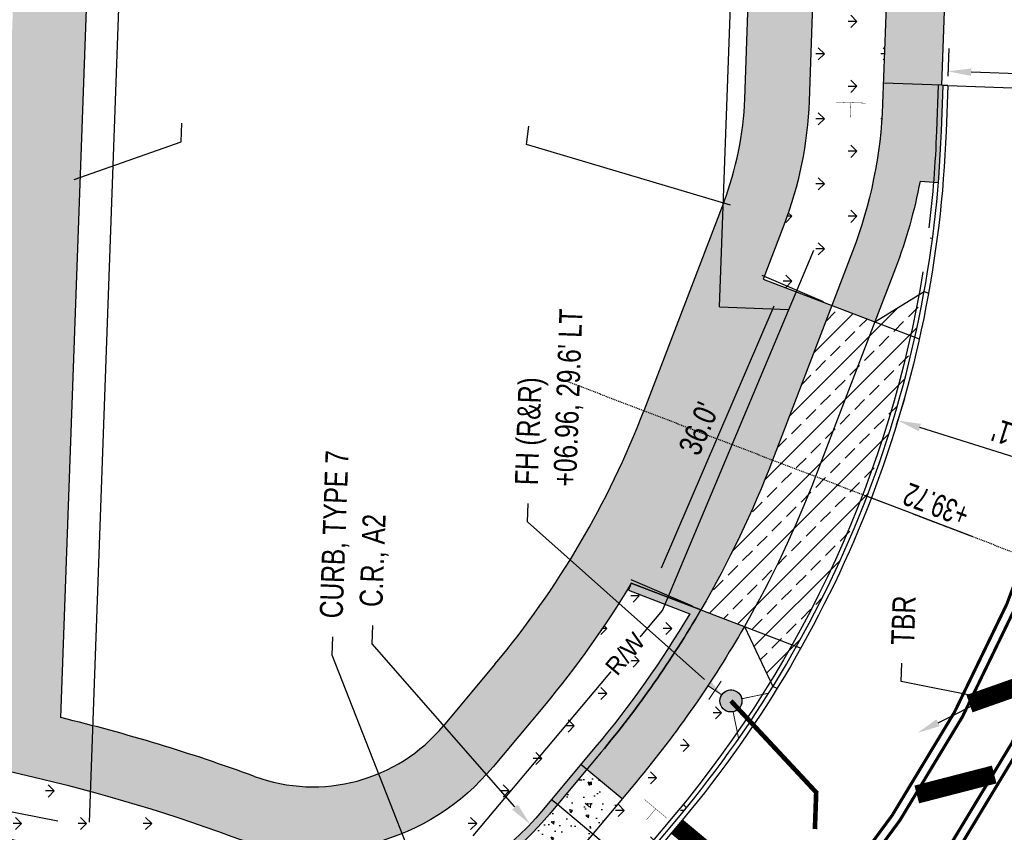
# Model space of a CAD drawing. Header units: feet. Extents: x 161194 to 165526, y 286511 to 289383.
# Tile 21 of 34: x 161643 to 161750, y 288994 to 289083. Entities that reach past the tile are written whole.
import ezdxf
from ezdxf import colors
from ezdxf.entities.mleader import LeaderData, LeaderLine
from ezdxf.math import Vec2, Vec3

# ---------------------------------------------------------------- set-up
doc = ezdxf.new("R2010")
doc.units = ezdxf.units.FT
doc.header["$MEASUREMENT"] = 0
doc.linetypes.add('OhDOT_USTN7', pattern=[0.221, 0.11, -0.028, 0.055, -0.028])
doc.layers.add('DR_P_Storm_Sewer', color=1, linetype='Continuous', true_color=0xff0000)
doc.layers.add('UT_P_Water', color=5, linetype='Continuous', true_color=0x0000ff)
for name, color, linetype in [('DR_P_Text', 1, 'Continuous'), ('DR_P_Underdrain', 1, 'Continuous'), ('GE_P_Driveway_CL', 7, 'OhDOT_USTN7'), ('PM_P_Edge_Line', 7, 'Continuous'), ('PV_P_Curb', 6, 'Continuous'), ('PV_P_Drive', 1, 'Continuous'), ('PV_P_EOP', 7, 'Continuous'), ('PV_P_Walk', 4, 'Continuous'), ('RD_P_Text', 1, 'Continuous'), ('RD_P_Wall', 5, 'Continuous'), ('RW_P_Esmt_SW', 203, 'esmtswpr'), ('RW_P_Fee_RW', 10, 'rowpr'), ('SC_Shading1', 247, 'Continuous'), ('SC_Shading2', 255, 'Continuous'), ('SN_P_Signs', 1, 'Continuous'), ('UT_X_Water_Cells', 141, 'Continuous')]:
    doc.layers.add(name, color=color, linetype=linetype)
doc.styles.add('Slanted', font='font31.shx', dxfattribs={"height": 0.1})
doc.styles.add('Slanted-Normal', font='font31.shx', dxfattribs={"height": 0.1})
doc.styles.get("Standard").update_dxf_attribs({"font": 'font31.shx'})
doc.linetypes.add('esmtswpr', pattern='A,1.95,-0.05,["SW",Slanted,S=1,R=0,X=0,Y=-0.06],-0.25,1.95', length=4.2)
doc.linetypes.add('rowpr', pattern='A,1.95,-0.05,["R/W",Slanted,S=1,R=0,X=0,Y=-0.06],-0.4,1.95', length=4.35)
doc.dimstyles.new('COEC', dxfattribs={"dimscale": 13.9, "dimtxt": 0.18, "dimasz": 0.18, "dimexe": 0.18, "dimexo": 0.0625, "dimgap": 0.09, "dimtad": 1, "dimzin": 0, "dimdsep": 46, "dimtxsty": 'Standard', "dimcen": 0.09, "dimclrd": 256, "dimclre": 256, "dimclrt": 256, "dimaunit": 1, "dimadec": 4, "dimazin": 0, "dimtfac": 1, "dimtofl": 0, "dimtmove": 0, "dimatfit": 3, "dimfxl": 1, "dimtolj": 1, "dimtzin": 0, "dimlwd": -1, "dimlwe": -1, "dimarcsym": 0})

# ---------------------------------------------------------------- blocks, each defined once
blk = doc.blocks.new('FH')
at = {"layer": 'Defpoints'}
blk.add_point((-4.166666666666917e-05, 0.0001572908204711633), dxfattribs=at)
at = {"layer": 'UT_X_Water_Cells', "color": 133, "linetype": 'Continuous', "lineweight": 0}
for p, q in [((-8.333333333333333e-05, 0.06016666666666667), (-8.333333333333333e-05, 0.1461666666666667)), ((0.05991666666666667, 0.1031666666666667), (-0.06008333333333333, 0.1031666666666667)), ((-0.04233333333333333, -0.04241666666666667), (-0.1463333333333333, -0.1463333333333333)), ((0.04225, -0.04241666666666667), (0.14625, -0.1463333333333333))]:
    blk.add_line(p, q, dxfattribs=at)
for start, end in [(68.13946111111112, 112.0379833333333), (140.0209916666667, 184.0629333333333), (356.016475, 39.98885277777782), (211.8787722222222, 255.8479305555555), (283.8238944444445, 329.9096694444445)]:
    blk.add_arc((0, 0), 0.06, start, end, dxfattribs=at)
blk = doc.blocks.new('*D1322')
at = {"layer": 'Defpoints', "color": 0, "transparency": 16777216}
for p in [(161743.8649461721, 289077.2792333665), (161743.8092682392, 289075.737583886), (161769.8755739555, 289074.7961779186)]:
    blk.add_point(p, dxfattribs=at)
at = {"layer": 'DR_P_Text', "transparency": 16777216}
for p, q in [((161743.8453605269, 289076.7369323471), (161743.9551768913, 289079.7776045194)), ((161769.9116662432, 289075.7955263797), (161770.0214826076, 289078.836198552)), ((161767.4328807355, 289076.4280581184), (161746.3633173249, 289077.1890026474))]:
    blk.add_line(p, q, dxfattribs=at)
for points in [[(161746.3783557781, 289077.6053978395), (161746.3482788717, 289076.7726074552), (161743.8649461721, 289077.2792333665)], [(161767.4479191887, 289076.8444533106), (161767.4178422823, 289076.0116629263), (161769.9312518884, 289076.3378273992)]]:
    blk.add_solid(points, dxfattribs=at)
at = {"layer": 'DR_P_Text', "transparency": 16777216, "insert": (161756.9793066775, 289079.0570644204), "char_height": 2.5, "attachment_point": 5, "rotation": 177.93161501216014}
blk.add_mtext("\\A1;{\\W0.8;26.1'}", dxfattribs=at)
blk = doc.blocks.new('*D1323')
at = {"layer": 'Defpoints', "color": 0, "transparency": 16777216}
for p in [(161738.3967787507, 289039.2874455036), (161737.9487300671, 289037.8698058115), (161762.8194330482, 289030.0093559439)]:
    blk.add_point(p, dxfattribs=at)
at = {"layer": 'DR_P_Text', "transparency": 16777216}
for p, q in [((161738.2500895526, 289038.8233164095), (161739.1501774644, 289041.6712219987)), ((161760.8837052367, 289032.1803943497), (161740.7805552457, 289038.5340467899)), ((161763.1207925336, 289030.9628665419), (161764.0208804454, 289033.8107721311))]:
    blk.add_line(p, q, dxfattribs=at)
for points in [[(161740.906121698, 289038.9313428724), (161740.6549887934, 289038.1367507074), (161738.3967787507, 289039.2874455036)], [(161761.009271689, 289032.5776904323), (161760.7581387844, 289031.7830982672), (161763.2674817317, 289031.4269956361)]]:
    blk.add_solid(points, dxfattribs=at)
at = {"layer": 'DR_P_Text', "transparency": 16777216, "insert": (161751.5101890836, 289037.5026194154), "char_height": 2.5, "attachment_point": 5, "rotation": 162.4607247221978}
blk.add_mtext("\\A1;{\\W0.8;26.1'}", dxfattribs=at)
blk = doc.blocks.new('*D1324')
at = {"layer": 'Defpoints', "color": 0, "transparency": 16777216}
for p in [(161725.9242475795, 289054.0786684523), (161731.2092439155, 289051.8060123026), (161716.9761380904, 289018.7073351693)]:
    blk.add_point(p, dxfattribs=at)
at = {"layer": 'RD_P_Text', "transparency": 16777216}
for p, q in [((161730.2905815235, 289052.2010558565), (161723.6275915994, 289055.066277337)), ((161712.6787506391, 289023.2766472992), (161724.9366386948, 289051.7820124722)), ((161716.0574756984, 289019.1023787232), (161709.3944857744, 289021.9676002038))]:
    blk.add_line(p, q, dxfattribs=at)
for points in [[(161724.5538626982, 289051.946613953), (161725.3194146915, 289051.6174109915), (161725.9242475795, 289054.0786684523)], [(161712.2959746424, 289023.4412487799), (161713.0615266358, 289023.1120458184), (161711.6911417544, 289020.9799913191)]]:
    blk.add_solid(points, dxfattribs=at)
at = {"layer": 'RD_P_Text', "transparency": 16777216, "insert": (161716.7407042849, 289038.4181778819), "char_height": 2.5, "attachment_point": 5, "rotation": 66.73130956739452}
blk.add_mtext("\\A1;{\\W0.8;36.0'}", dxfattribs=at)

msp = doc.modelspace()

# ---------------------------------------------------------------- hatches: boundary and pattern name
at = {"layer": 'SC_Shading1'}
h = msp.add_hatch(dxfattribs=at)
h.set_pattern_fill('HONEY', color=256, scale=10)
h.set_pattern_definition([(0, (0, 0), (1.875, 1.082531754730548), [1.25, -2.5]), (120, (0, 0), (-1.875, 1.082531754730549), [1.25, -2.5]), (59.99999999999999, (0, 0), (4.163336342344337e-16, 2.165063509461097), [-2.5, 1.25])])
edge = h.paths.add_edge_path()
edge.add_line((161710.7625953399, 289040.3633481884), (161719.449414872, 289063.0387970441))
edge.add_arc((161686.7656828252, 289075.5597259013), 34.99999999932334, 339.0384830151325, 357.9316150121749)
edge.add_line((161721.7428789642, 289074.2964958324), (161722.3098780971, 289089.9959637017))
edge.add_line((161722.3098780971, 289089.9959637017), (161729.2351335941, 289087.8000215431))
edge.add_line((161729.2351335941, 289087.8000215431), (161728.7383181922, 289074.0438498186))
edge.add_arc((161686.7656828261, 289075.5597259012), 41.99999999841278, 339.03848301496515, 357.93161501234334, ccw=False)
edge.add_line((161725.9861612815, 289060.5346112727), (161723.7386765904, 289054.6679388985))
edge.add_line((161723.7386765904, 289054.6679388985), (161731.2092439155, 289051.8060123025))
edge.add_line((161731.2092439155, 289051.8060123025), (161724.7699090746, 289034.997235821))
edge.add_arc((161619.7928433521, 289075.2132787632), 112.4166999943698, 329.8247051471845, 339.0384830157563, ccw=False)
edge.add_line((161716.9761380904, 289018.7073351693), (161709.4002797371, 289021.6095980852))
edge.add_arc((161619.7928433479, 289075.2132787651), 104.4166999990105, 320.1453510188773, 329.1118951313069, ccw=False)
edge.add_line((161699.9506865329, 289008.2986509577), (161694.3626214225, 289001.6046868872))
edge.add_arc((161674.78696924, 289017.9461630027), 25.50000000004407, 249.8327272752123, 320.14535101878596, ccw=False)
edge.add_arc((161602.0421710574, 288819.8825511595), 185.499999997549, 69.83272727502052, 85.17178324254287)
edge.add_arc((161623.4209907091, 289072.9812395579), 68.49999999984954, 208.6983511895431, 265.1717832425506, ccw=False)
edge.add_arc((161489.6540933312, 288999.7510056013), 83.99999999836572, 28.69835118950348, 42.74430562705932)
edge.add_arc((161489.6540933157, 288999.7510055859), 84.0000000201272, 42.7443056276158, 46.41043291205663)
edge.add_line((161547.5710575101, 289060.5919889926), (161547.9563880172, 289071.5362709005))
edge.add_line((161547.9563880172, 289071.5362709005), (161554.9351776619, 289070.8106563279))
edge.add_line((161554.9351776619, 289070.8106563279), (161554.6748432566, 289063.4165542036))
edge.add_arc((161489.6540933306, 288999.7510056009), 90.99999999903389, 28.69835118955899, 44.39663781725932, ccw=False)
edge.add_arc((161623.4209907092, 289072.9812395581), 61.50000000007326, 208.6983511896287, 265.1717832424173)
edge.add_arc((161602.0421710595, 288819.882551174), 192.4999999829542, 78.80163040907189, 85.17178324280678, ccw=False)
edge.add_line((161639.4269101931, 289008.7174824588), (161643.2582210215, 289114.8014917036))
edge.add_line((161643.2582210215, 289114.8014917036), (161651.2030187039, 289113.1285951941))
edge.add_line((161651.2030187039, 289113.1285951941), (161647.3690154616, 289006.9700365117))
edge.add_arc((161602.0421710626, 288819.8825511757), 192.4999999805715, 69.8327272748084, 76.38101697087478, ccw=False)
edge.add_arc((161674.7869692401, 289017.9461630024), 18.4999999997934, 249.832727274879, 320.145351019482)
edge.add_line((161688.9889129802, 289006.0905822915), (161694.5769550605, 289012.7845655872))
edge.add_arc((161619.7938435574, 289075.2127977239), 97.41559389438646, 320.1451912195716, 339.0385367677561)
h = msp.add_hatch(dxfattribs=at)
h.set_pattern_fill('GRASS', color=256, scale=5, angle=90)
h.set_pattern_definition([(180, (435.8033656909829, 201.312265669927), (-3.535533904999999, -3.535533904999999), [0.9375, -6.133567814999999]), (135, (435.8033656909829, 201.312265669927), (-3.535533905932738, -3.535533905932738), [0.9375, -4.0625]), (225, (435.8033656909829, 201.312265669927), (3.535533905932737, -3.535533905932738), [0.9375, -4.0625])])
edge = h.paths.add_edge_path()
edge.add_arc((161686.7656828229, 289075.5597259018), 42.00000000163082, 339.0384830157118, 357.931615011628)
edge.add_line((161728.7383181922, 289074.0438498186), (161729.2351335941, 289087.8000215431))
edge.add_line((161729.2351335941, 289087.8000215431), (161737.1535944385, 289085.3978922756))
edge.add_line((161737.1535944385, 289085.3978922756), (161736.7331058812, 289073.7551115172))
edge.add_arc((161686.7656828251, 289075.5597259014), 49.99999999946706, 339.0384830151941, 357.93161501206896, ccw=False)
edge.add_line((161733.4567286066, 289057.6726846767), (161731.2092439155, 289051.8060123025))
edge.add_line((161731.2092439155, 289051.8060123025), (161723.7386765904, 289054.6679388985))
edge.add_line((161723.7386765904, 289054.6679388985), (161725.9861612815, 289060.5346112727))
h = msp.add_hatch(dxfattribs=at)
h.set_pattern_fill('GRASS', color=256, scale=5, angle=90)
h.set_pattern_definition([(180, (260.1117833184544, 177.688366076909), (-3.535533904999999, -3.535533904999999), [0.9375, -6.133567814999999]), (135, (260.1117833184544, 177.688366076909), (-3.535533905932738, -3.535533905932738), [0.9375, -4.0625]), (225, (260.1117833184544, 177.688366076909), (3.535533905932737, -3.535533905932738), [0.9375, -4.0625])])
edge = h.paths.add_edge_path()
edge.add_arc((161489.6540933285, 288999.7510055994), 84.00000000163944, 28.69835118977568, 42.74430562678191, ccw=False)
edge.add_arc((161623.4209907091, 289072.9812395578), 68.49999999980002, 208.6983511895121, 265.1717832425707)
edge.add_arc((161602.0421710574, 288819.8825511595), 185.4999999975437, 69.83272727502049, 85.17178324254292, ccw=False)
edge.add_arc((161674.78696924, 289017.9461630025), 25.499999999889, 249.832727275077, 320.1453510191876)
edge.add_line((161694.3626214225, 289001.6046868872), (161699.9506635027, 289008.2986701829))
edge.add_arc((161619.796951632, 289075.2105975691), 104.4117979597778, 320.1450357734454, 328.5770467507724)
edge.add_line((161708.8959248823, 289020.7753468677), (161715.7594127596, 289018.2810996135))
edge.add_arc((161619.8094888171, 289075.2025134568), 111.5635928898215, 320.1441169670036, 329.3218509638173, ccw=False)
edge.add_line((161705.4522662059, 289003.7060104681), (161699.8642241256, 288997.0120271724))
edge.add_arc((161674.78696924, 289017.9461630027), 32.66660000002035, 249.8327272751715, 320.1453510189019, ccw=False)
edge.add_arc((161602.0421710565, 288819.8825511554), 178.3334000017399, 69.8327272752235, 85.171783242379)
edge.add_arc((161623.4209907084, 289072.9812395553), 75.66659999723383, 249.75250924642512, 265.1717832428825, ccw=False)
edge.add_line((161597.2345987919, 289001.9903441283), (161596.9461790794, 289001.208442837))
edge.add_arc((161623.4209907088, 289072.9812395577), 76.49999999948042, 208.6983511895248, 249.7525092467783, ccw=False)
edge.add_arc((161489.6540933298, 288999.7510056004), 75.99999999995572, 28.69835118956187, 46.02604585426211)
edge.add_arc((161489.6540933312, 288999.751005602), 75.99999999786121, 46.02604585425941, 57.40915933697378)
edge.add_line((161530.5904371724, 289063.7839326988), (161547.5710575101, 289060.5919889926))
edge.add_line((161547.5710575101, 289060.5919889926), (161551.3428507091, 289056.7641375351))
h = msp.add_hatch(dxfattribs=at)
h.set_pattern_fill('ANSI33', color=256, scale=12)
h.set_pattern_definition([(45, (0, 0), (-2.121320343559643, 2.121320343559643), []), (45, (2.12132034, 0), (-2.121320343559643, 2.121320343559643), [1.5, -0.75])])
edge = h.paths.add_edge_path()
edge.add_line((161731.2092439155, 289051.8060123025), (161735.8783484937, 289050.01730818))
edge.add_line((161735.8783484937, 289050.01730818), (161741.250978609, 289053.3134336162))
edge.add_arc((161619.7928433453, 289075.2132787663), 123.4167000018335, 328.2980191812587, 349.7789468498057, ccw=False)
edge.add_line((161724.7949006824, 289010.3576714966), (161721.703624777, 289016.8962652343))
edge.add_line((161721.703624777, 289016.8962652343), (161716.9761380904, 289018.7073351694))
edge.add_arc((161619.7928433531, 289075.2132787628), 112.4166999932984, 329.8247051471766, 339.0384830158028)
edge.add_line((161724.7699090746, 289034.997235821), (161731.2092439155, 289051.8060123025))
h = msp.add_hatch(dxfattribs=at)
h.set_pattern_fill('AR-B88', color=256, scale=0.1)
h.set_pattern_definition([(0, (0, 0), (0, 0.8), []), (90, (0, 0), (-0.4, 0.8), [0.8, -0.8])])
edge = h.paths.add_edge_path()
edge.add_line((161597.2345987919, 289001.9903441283), (161596.9461790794, 289001.2084428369))
edge.add_arc((161623.4209907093, 289072.9812395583), 76.50000000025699, 249.7525092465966, 265.1717832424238)
edge.add_arc((161602.0421710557, 288819.8825511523), 177.5000000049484, 69.83272727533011, 85.1717832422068, ccw=False)
edge.add_arc((161674.7869692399, 289017.9461630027), 33.50000000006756, 249.8327272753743, 320.145351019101)
edge.add_line((161700.5040024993, 288996.4779492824), (161706.0920445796, 289003.1719325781))
edge.add_arc((161619.7963909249, 289075.2110104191), 112.412492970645, 320.1450798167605, 329.8247957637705)
edge.add_line((161716.9761380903, 289018.7073351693), (161709.4002797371, 289021.6095980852))
edge.add_line((161709.4002797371, 289021.6095980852), (161709.1021743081, 289020.8314451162))
edge.add_line((161709.1021743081, 289020.8314451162), (161715.7594127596, 289018.2810996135))
edge.add_arc((161619.8094888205, 289075.2025134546), 111.5635928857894, 320.1441169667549, 329.3218509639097, ccw=False)
edge.add_line((161705.4522662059, 289003.7060104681), (161699.8642241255, 288997.0120271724))
edge.add_arc((161674.78696924, 289017.9461630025), 32.66659999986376, 249.83272727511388, 320.14535101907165, ccw=False)
edge.add_arc((161602.0421710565, 288819.8825511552), 178.3334000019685, 69.83272727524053, 85.1717832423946)
edge.add_arc((161623.420990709, 289072.9812395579), 75.66659999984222, 249.7525092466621, 265.17178324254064, ccw=False)
h = msp.add_hatch(dxfattribs=at)
h.set_pattern_fill('GRASS', color=256, scale=5, angle=90)
h.set_pattern_definition([(180, (417.5607133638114, 136.6915540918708), (-3.535533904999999, -3.535533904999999), [0.9375, -6.133567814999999]), (135, (417.5607133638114, 136.6915540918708), (-3.535533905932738, -3.535533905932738), [0.9375, -4.0625]), (225, (417.5607133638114, 136.6915540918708), (3.535533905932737, -3.535533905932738), [0.9375, -4.0625])])
edge = h.paths.add_edge_path()
edge.add_arc((161619.7961290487, 289075.211201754), 117.4128166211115, 320.1451015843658, 330.2203414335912)
edge.add_line((161721.703624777, 289016.8962652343), (161723.0074084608, 289014.1385327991))
edge.add_line((161723.0074084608, 289014.1385327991), (161723.0146452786, 289014.0540061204))
edge.add_arc((161738.2140361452, 289003.9358920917), 18.25918164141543, 146.3486083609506, 155.6890079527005)
edge.add_arc((161738.2140361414, 289003.9358920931), 18.25918163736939, 155.6890079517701, 180.228729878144)
edge.add_line((161719.9550000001, 289003.8629999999), (161720.0047648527, 289003.1768114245))
edge.add_arc((161619.7928435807, 289075.2132785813), 123.4166997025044, 320.14535101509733, 324.289859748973, ccw=False)
edge.add_line((161714.5364665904, 288996.1226491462), (161710.448519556, 288991.2256946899))
edge.add_line((161710.448519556, 288991.2256946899), (161705.2016415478, 288994.303075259))
edge.add_line((161705.2016415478, 288994.303075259), (161709.9304077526, 288999.9677215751))
h = msp.add_hatch(dxfattribs=at)
h.set_pattern_fill('AR-CONC', color=256, scale=0.5, angle=90)
h.set_pattern_definition([(140, (239.9995492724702, 84.41592465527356), (0.3137606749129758, 3.586300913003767), [0.375, -4.125]), (85.00000000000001, (239.9995492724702, 84.41592465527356), (-3.760960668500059, -0.6937566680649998), [0.3, -3.3]), (190.45144446, (240.0256959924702, 84.71478306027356), (-3.447199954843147, 2.89254423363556), [0.31870096, -3.50571056]), (136.1842, (238.9995492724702, 84.41592465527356), (0.827596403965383, 5.336206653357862), [0.5624999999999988, -6.18749999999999]), (186.63563549, (239.0685158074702, 84.86060838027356), (-4.870593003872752, 4.673309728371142), [0.47805171, -5.258568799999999]), (81.18416399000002, (238.9995492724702, 84.41592465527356), (-4.870593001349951, 4.673309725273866), [0.45, -4.950000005]), (111, (239.2495492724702, 84.91592465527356), (2.013094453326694, 2.984535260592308), [0.375, -4.125]), (56.00000000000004, (239.2495492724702, 84.91592465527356), (-3.625750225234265, 1.216576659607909), [0.3, -3.3]), (161.45144474, (239.4173071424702, 85.16463592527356), (-1.612655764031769, 4.201111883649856), [0.3187009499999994, -3.505710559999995]), (127.5, (239.9995492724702, 84.41592465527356), (-1.664469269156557, 0.06079927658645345), [0, -3.26, 0, -3.35, 0, -3.3125]), (97.49999999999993, (239.9995492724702, 84.41592465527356), (-1.972058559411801, 1.315347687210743), [0, -1.91, 0, -3.185, 0, -1.2625]), (57.49999999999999, (239.9995492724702, 83.30092465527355), (0.1127743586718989, 2.669112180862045), [0, -1.249999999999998, 0, -3.899999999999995, 0, -5.17499999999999]), (47.5, (239.9995492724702, 82.80092465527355), (-0.5005249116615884, 2.915930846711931), [0, -1.625, 0, -2.59, 0, -3.675])])
edge = h.paths.add_edge_path()
edge.add_line((161705.2016415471, 288994.3030752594), (161710.448519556, 288991.2256946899))
edge.add_line((161710.448519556, 288991.2256946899), (161708.94840148, 288989.4286850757))
edge.add_arc((161674.7869693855, 289017.9461628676), 44.49999980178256, 314.1354737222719, 320.14535103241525, ccw=False)
edge.add_line((161705.7748681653, 288986.0087222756), (161701.8636389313, 288990.5763994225))
edge.add_arc((161674.7869692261, 289017.9461630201), 38.500000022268, 305.16534447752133, 314.69157059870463, ccw=False)
edge.add_line((161696.9605806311, 288986.4726668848), (161694.08089084, 288990.5601339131))
edge.add_arc((161674.7869692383, 289017.9461630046), 33.5000000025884, 305.1653444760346, 313.8745223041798)
edge.add_arc((161674.7869692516, 289017.9461629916), 33.49999998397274, 313.8745223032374, 320.1453510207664)
edge.add_line((161700.5040024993, 288996.4779492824), (161701.3632783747, 288997.5072862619))
edge.add_line((161701.3632783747, 288997.5072862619), (161704.5674893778, 289001.345649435))
edge.add_line((161704.5674893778, 289001.345649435), (161708.4058525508, 288998.1414384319))
edge.add_line((161708.4058525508, 288998.1414384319), (161705.2016415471, 288994.3030752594))
h = msp.add_hatch(dxfattribs=at)
h.set_pattern_fill('GRASS', color=256, scale=5, angle=90)
h.set_pattern_definition([(180, (310.4692353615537, 123.2764209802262), (-3.535533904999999, -3.535533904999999), [0.9375, -6.133567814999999]), (135, (310.4692353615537, 123.2764209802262), (-3.535533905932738, -3.535533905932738), [0.9375, -4.0625]), (225, (310.4692353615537, 123.2764209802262), (3.535533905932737, -3.535533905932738), [0.9375, -4.0625])])
edge = h.paths.add_edge_path()
edge.add_arc((161623.4209907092, 289072.9812395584), 81.50000000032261, 242.7309108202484, 265.1717832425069)
edge.add_arc((161602.0421710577, 288819.8825511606), 172.4999999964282, 69.83272727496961, 85.17178324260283, ccw=False)
edge.add_arc((161674.7869692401, 289017.9461630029), 38.5000000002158, 249.8327272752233, 314.6915706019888)
edge.add_line((161701.8636389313, 288990.5763994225), (161705.7748681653, 288986.0087222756))
edge.add_arc((161674.7869692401, 289017.9461630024), 44.49999999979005, 249.8327272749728, 314.135473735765, ccw=False)
edge.add_arc((161602.0421710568, 288819.8825511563), 166.5000000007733, 69.8327272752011, 85.17178324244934)
edge.add_arc((161623.4209907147, 289072.9812395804), 87.50000002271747, 243.2655386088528, 265.17178324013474, ccw=False)
edge.add_line((161584.0585689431, 288994.8349040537), (161586.0801289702, 289000.5387793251))
at = {"layer": 'SC_Shading2'}
h = msp.add_hatch(color=256, dxfattribs=at)
h.dxf.hatch_style = 1
h.paths.add_polyline_path([(161737.1535944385, 289085.3978922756), (161738.2421470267, 289085.3585783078), (161738.7781748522, 289100.2004909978), (161744.0247542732, 289100.0110064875), (161743.1489610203, 289075.7614314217), (161736.8138290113, 289075.9902299)])
h = msp.add_hatch(color=256, dxfattribs=at)
h.dxf.hatch_style = 1
edge = h.paths.add_edge_path()
edge.add_arc((161686.7656828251, 289075.5597259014), 49.9999999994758, 339.0384830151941, 357.931615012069)
edge.add_line((161736.7331058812, 289073.7551115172), (161736.8138290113, 289075.9902299))
edge.add_line((161736.8138290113, 289075.9902299), (161743.3095940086, 289075.7556300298))
edge.add_line((161743.3095940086, 289075.7556300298), (161743.1291325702, 289070.7588877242))
edge.add_arc((161619.7928432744, 289075.2132787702), 123.4167000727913, 355.33386526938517, 357.9316150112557, ccw=False)
edge.add_line((161742.8004963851, 289065.1734016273), (161740.8071250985, 289065.3361004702))
edge.add_arc((161686.7656828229, 289075.5597259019), 55.00000000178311, 339.0384830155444, 349.28731836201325, ccw=False)
edge.add_line((161738.1258331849, 289055.8839805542), (161735.8783484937, 289050.01730818))
edge.add_line((161735.8783484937, 289050.01730818), (161731.2092439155, 289051.8060123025))
edge.add_line((161731.2092439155, 289051.8060123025), (161733.4567286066, 289057.6726846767))
h = msp.add_hatch(color=256, dxfattribs=at)
h.dxf.hatch_style = 1
edge = h.paths.add_edge_path()
edge.add_line((161704.5674893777, 289001.345649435), (161708.4058525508, 288998.1414384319))
edge.add_line((161708.4058525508, 288998.1414384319), (161709.9304077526, 288999.9677215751))
edge.add_arc((161619.7961290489, 289075.2112017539), 117.4128166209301, 320.1451015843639, 330.2203414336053)
edge.add_line((161721.703624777, 289016.8962652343), (161716.9761380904, 289018.7073351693))
edge.add_arc((161619.7963909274, 289075.2110104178), 112.4124929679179, 320.14507981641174, 329.8247957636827, ccw=False)
edge.add_line((161706.0920445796, 289003.1719325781), (161704.5674893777, 289001.345649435))
h = msp.add_hatch(color=256, dxfattribs=at)
h.dxf.hatch_style = 1
edge = h.paths.add_edge_path()
edge.add_arc((161623.4209907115, 289072.9812395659), 76.50000000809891, 242.8458403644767, 265.1717832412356)
edge.add_arc((161602.042171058, 288819.8825511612), 177.4999999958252, 69.83272727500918, 85.17178324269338, ccw=False)
edge.add_arc((161674.7869692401, 289017.9461630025), 33.4999999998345, 249.8327272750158, 305.1653444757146)
edge.add_line((161694.08089084, 288990.5601339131), (161696.9605806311, 288986.4726668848))
edge.add_arc((161674.78696924, 289017.9461630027), 38.50000000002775, 249.832727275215, 305.16534447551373, ccw=False)
edge.add_arc((161602.0421710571, 288819.8825511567), 172.5000000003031, 69.8327272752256, 85.17178324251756)
edge.add_arc((161623.4209907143, 289072.9812395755), 81.50000001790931, 242.73091082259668, 265.1717832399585, ccw=False)
edge.add_line((161586.0801289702, 289000.5387793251), (161588.507447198, 289004.9129321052))
at = {"layer": 'UT_P_Water'}
h = msp.add_hatch(color=256, dxfattribs=at)
h.dxf.hatch_style = 1
edge = h.paths.add_edge_path()
edge.add_arc((161720.2319215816, 289008.7947912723), 1.199824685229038, 416.4918099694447, 776.4918099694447)

# ---------------------------------------------------------------- linework, layer by layer
at = {"layer": 'DR_P_Storm_Sewer', "elevation": 960.5514957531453, "flags": 128}
msp.add_lwpolyline([(161741.909467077, 289059.164398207), (161742.1573341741, 289059.131822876)], dxfattribs=at)
at = {"layer": 'DR_P_Underdrain', "flags": 128}
for points in [[(161741.7980239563, 289060.2716910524, 0.02144325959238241), (161742.6294583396, 289070.7769338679), (161742.809919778, 289075.7736761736)], [(161741.11623579, 289055.4864040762, -0.1344026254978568), (161714.1526302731, 288996.4430702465), (161708.5645651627, 288989.749106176, -0.05173338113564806), (161702.0569415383, 288983.4157617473)]]:
    msp.add_lwpolyline(points, format="xyb", dxfattribs=at)
at = {"layer": 'GE_P_Driveway_CL', "flags": 128}
msp.add_lwpolyline([(161701.4243861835, 289043.9407564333), (161759.8659806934, 289021.5521550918)], dxfattribs=at)
at = {"layer": 'PM_P_Edge_Line', "color": 2, "const_width": 0.333, "flags": 128}
for points in [[(161730.0135934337, 288985.8167688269, 0.1627529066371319), (161761.6170791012, 289070.091180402), (161761.7999684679, 289075.1551488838), (161759.3893596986, 289135.2140139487)], [(161730.790251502, 288985.186846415, 0.1627529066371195), (161762.6164275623, 289070.0550881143), (161762.8006930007, 289075.1571582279), (161760.3887081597, 289135.1779216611)], [(161735.5148955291, 288981.3548394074, 0.162752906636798), (161768.6957640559, 289069.8355279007)], [(161736.2915535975, 288980.7249169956, 0.162752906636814), (161769.695112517, 289069.799435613)]]:
    msp.add_lwpolyline(points, format="xyb", dxfattribs=at)
at = {"layer": 'PM_P_Edge_Line', "color": 2, "const_width": 2, "flags": 128}
for points in [[(161746.176436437, 289008.4871928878), (161754.4380402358, 289011.4036325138)], [(161740.4489523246, 288998.615064), (161748.8717207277, 289000.7844979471)]]:
    msp.add_lwpolyline(points, dxfattribs=at)
at = {"layer": 'PM_P_Edge_Line', "const_width": 2, "flags": 128}
msp.add_lwpolyline([(161728.9427910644, 288982.9514520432), (161714.3570086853, 288995.1274557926)], dxfattribs=at)
at = {"layer": 'PV_P_Curb', "flags": 128}
msp.add_lwpolyline([(161659.445056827, 288976.1744533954, 0.316799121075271), (161708.94840148, 288989.4286850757), (161714.5364435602, 288996.1226683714, 0.1663844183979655), (161743.1291325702, 289070.7588877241), (161743.3095940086, 289075.7556300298)], format="xyb", dxfattribs=at)
msp.add_lwpolyline([(161743.8092682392, 289075.737583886), (161743.3095940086, 289075.7556300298)], dxfattribs=at)
at = {"layer": 'PV_P_Drive', "flags": 128}
for points in [[(161647.3690154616, 289006.9700365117), (161651.2030187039, 289113.1285951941)], [(161721.7428789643, 289074.2964958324), (161722.3098780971, 289089.9959637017)], [(161719.449414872, 289063.0387970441), (161710.7625953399, 289040.3633481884)], [(161723.7386765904, 289054.6679388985), (161740.7208638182, 289048.162171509)], [(161735.8783484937, 289050.01730818), (161741.250978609, 289053.3134336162)], [(161741.250978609, 289053.3134336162), (161741.7261800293, 289053.1313869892)], [(161709.4002797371, 289021.6095980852), (161727.8421941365, 289014.5446185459)], [(161721.703624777, 289016.8962652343), (161724.7949006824, 289010.3576714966)], [(161694.5769550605, 289012.7845655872), (161688.9889129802, 289006.0905822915)], [(161724.7949006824, 289010.3576714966), (161725.2701021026, 289010.1756248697)]]:
    msp.add_lwpolyline(points, dxfattribs=at)
for points in [[(161729.2351335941, 289087.8000215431), (161728.7383181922, 289074.0438498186, -0.08262409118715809), (161725.9861612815, 289060.5346112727), (161723.7386765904, 289054.6679388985)], [(161709.4002797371, 289021.6095980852, -0.03914574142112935), (161699.9506635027, 289008.2986701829), (161694.3626214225, 289001.6046868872, -0.316799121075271), (161665.9955362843, 288994.0095653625, 0.06702937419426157), (161617.6554428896, 289004.7243098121, -0.2515232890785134), (161563.3355318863, 289040.087659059, 0.07743776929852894), (161547.5710575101, 289060.5919889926, 0.07743776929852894)], [(161731.2092439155, 289051.8060123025), (161724.7699090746, 289034.997235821, -0.04022436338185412), (161716.9761380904, 289018.7073351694)], [(161735.8783484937, 289050.01730818), (161729.4390136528, 289033.2085316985, -0.03849576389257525), (161721.703624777, 289016.8962652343)]]:
    msp.add_lwpolyline(points, format="xyb", dxfattribs=at)
at = {"layer": 'PV_P_Drive'}
for centre, radius, start, end in [((161686.7656828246, 289075.5597259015), 35, 339.0384830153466, 357.9316150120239), ((161619.792843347, 289075.2132787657), 97.4167, 320.1453510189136, 339.0384830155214), ((161602.042171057, 288819.8825511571), 192.5, 69.83272727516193, 76.38101697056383), ((161674.78696924, 289017.9461630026), 18.5, 249.8327272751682, 320.1453510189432)]:
    msp.add_arc(centre, radius, start, end, dxfattribs=at)
at = {"layer": 'PV_P_EOP', "flags": 128}
msp.add_lwpolyline([(161743.8092682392, 289075.737583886), (161743.6288068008, 289070.7408415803, -0.1663840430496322), (161714.9203029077, 288995.8022280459), (161709.3322377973, 288989.1082639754, -0.316799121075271), (161659.2726757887, 288975.7051083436)], format="xyb", dxfattribs=at)
msp.add_lwpolyline([(161743.8092682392, 289075.737583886), (161795.9418796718, 289073.8547719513)], dxfattribs=at)
at = {"layer": 'PV_P_Walk', "elevation": 961.88, "flags": 128}
msp.add_lwpolyline([(161744.0247542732, 289100.0110064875), (161743.1489610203, 289075.7614314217)], dxfattribs=at)
at = {"layer": 'PV_P_Walk', "flags": 128}
for points in [[(161737.1535944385, 289085.3978922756), (161736.7331058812, 289073.7551115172, -0.08262409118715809), (161733.4567286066, 289057.6726846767), (161731.2092439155, 289051.8060123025)], [(161740.8071250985, 289065.3361004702, -0.04474881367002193), (161738.1258331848, 289055.8839805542), (161735.8783484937, 289050.01730818)], [(161716.9761380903, 289018.7073351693, -0.04226086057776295), (161706.0920445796, 289003.1719325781), (161700.5040024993, 288996.4779492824, -0.316799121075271), (161663.2374396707, 288986.5000445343, 0.06702937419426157), (161616.9820942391, 288996.752697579, -0.2515232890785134), (161556.3182520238, 289036.2460730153, 0.07575072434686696), (161542.4232718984, 289054.4448242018)], [(161721.703624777, 289016.8962652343, -0.04398986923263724), (161709.9304077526, 288999.9677215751), (161704.3423656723, 288993.2737382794, -0.316799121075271), (161661.5136292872, 288981.8065940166, 0.06702937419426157), (161616.5612513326, 288991.7704399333, -0.2515232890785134), (161551.9324521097, 289033.845081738, 0.07218158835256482), (161539.6721195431, 289050.1414516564)]]:
    msp.add_lwpolyline(points, format="xyb", dxfattribs=at)
for points in [[(161743.1489610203, 289075.7614314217), (161736.8138290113, 289075.9902299)], [(161743.3095940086, 289075.7556300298), (161743.1489610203, 289075.7614314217)], [(161740.8071250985, 289065.3361004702), (161742.8004963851, 289065.1734016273)], [(161708.4058525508, 288998.1414384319), (161704.5674893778, 289001.345649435)], [(161710.1915172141, 288990.1375979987), (161701.3632783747, 288997.5072862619)]]:
    msp.add_lwpolyline(points, dxfattribs=at)
at = {"layer": 'RD_P_Text', "flags": 128}
msp.add_lwpolyline([(161735.0419391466, 289031.0620867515), (161746.5355112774, 289026.6589727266)], dxfattribs=at)
at = {"layer": 'RD_P_Wall', "flags": 128}
for points in [[(161706.0920445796, 289003.1719325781, 0.04226086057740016), (161716.9761380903, 289018.7073351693), (161709.4002797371, 289021.6095980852)], [(161709.1021743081, 289020.8314451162), (161715.7594127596, 289018.2810996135, -0.04006122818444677), (161705.4523455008, 289003.7059494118), (161699.8642241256, 288997.0120271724, -0.3167991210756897), (161663.5247643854, 288987.2823488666, 0.06702937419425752), (161617.0522403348, 288997.5831402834, -0.06738097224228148), (161597.2345987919, 289001.9903441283)], [(161706.0920445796, 289003.1719325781), (161700.5040024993, 288996.4779492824, -0.3167991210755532), (161663.2374396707, 288986.5000445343, 0.06702937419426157), (161616.9820942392, 288996.752697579, -0.06738097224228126), (161596.9461790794, 289001.208442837, -0.06738097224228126)]]:
    msp.add_lwpolyline(points, format="xyb", dxfattribs=at)
for points in [[(161709.4002797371, 289021.6095980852), (161709.1021743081, 289020.8314451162)], [(161704.5674893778, 289001.345649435), (161703.9277729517, 289001.8796880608)], [(161701.3632783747, 288997.5072862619), (161700.7235179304, 288998.0413616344)]]:
    msp.add_lwpolyline(points, dxfattribs=at)
at = {"layer": 'RW_P_Esmt_SW', "ltscale": 0.9, "flags": 128}
for points in [[(161650.4606284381, 288995.5991493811), (161655.8042178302, 289143.556183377)], [(161719.007289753, 289051.6571199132), (161721.3354754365, 289116.121550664)], [(161719.007289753, 289051.6571199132), (161726.5331333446, 289051.3853179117)]]:
    msp.add_lwpolyline(points, dxfattribs=at)
at = {"layer": 'RW_P_Fee_RW', "ltscale": 0.9, "flags": 128}
for points in [[(161647.0243192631, 288995.7201362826), (161596.6147214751, 289005.6189806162), (161583.8657778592, 289012.2224119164), (161545.2005970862, 289057.3234462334), (161518.5941176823, 289074.3330073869), (161475.491445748, 289084.4424867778), (161450.5147117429, 289103.8665118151)], [(161692.1946968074, 288994.1297601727), (161712.811341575, 289018.6331318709), (161729.237084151, 289057.8393074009)]]:
    msp.add_lwpolyline(points, dxfattribs=at)
at = {"layer": 'SN_P_Signs', "const_width": 0.042, "flags": 128}
for points in [[(161734.8759666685, 289073.8221836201), (161731.678051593, 289073.9376789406)], [(161733.2192614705, 289072.2809737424), (161733.2770091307, 289073.8799312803)], [(161713.2822462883, 288996.0246521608), (161710.8256938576, 288998.0753472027)], [(161711.0286225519, 288995.8217234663), (161712.0539700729, 288997.0499996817)]]:
    msp.add_lwpolyline(points, dxfattribs=at)
at = {"layer": 'UT_P_Water', "flags": 128}
for points, const_width in [([(161717.8511955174, 289008.9308673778), (161719.1761303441, 289010.932003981)], 0.07999999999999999), ([(161717.7965889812, 289010.4062039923), (161719.2307368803, 289009.4566673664)], 0.07999999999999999), ([(161720.2350046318, 289008.7937494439), (161729.5109093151, 288998.8408288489), (161729.3701629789, 288994.8433058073)], 0.5), ([(161721.4088383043, 289009.0299886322), (161724.2900438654, 289009.6169502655)], 0.07999999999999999), ([(161721.0595951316, 289004.7377901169), (161720.4749432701, 289007.6194652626)], 0.07999999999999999)]:
    msp.add_lwpolyline(points, dxfattribs=dict(at, const_width=const_width))
at = {"layer": 'UT_P_Water'}
msp.add_circle((161720.2319215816, 289008.7947912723), 1.199824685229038, dxfattribs=at)

# ---------------------------------------------------------------- block references
at = {"layer": 'UT_P_Water', "xscale": 20, "yscale": 20, "zscale": 20, "rotation": 56.49180996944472}
msp.add_blockref('FH', (161720.2350046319, 289008.793749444), dxfattribs=at)

# ---------------------------------------------------------------- texts
at = {"layer": 'RD_P_Text', "insert": (161742.575014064, 289030.1395330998), "char_height": 2.499999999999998, "attachment_point": 5, "rotation": 159.03848301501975}
msp.add_mtext_dynamic_manual_height_columns('{\\W0.7;+39.72}', width=7.851670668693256, gutter_width=9.999999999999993, heights=[0], dxfattribs=at)

# ---------------------------------------------------------------- dimensions: what is measured, and where the dimension line sits
at = {"layer": 'DR_P_Text'}
for p1, p2, distance, picture, middle in [((161769.8755739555, 289074.7961779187), (161743.8092682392, 289075.737583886), -1.542654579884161, '*D1322', (161756.9793066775, 289079.0570644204)), ((161762.8194330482, 289030.0093559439), (161737.9487300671, 289037.8698058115), -1.4867581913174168, '*D1323', (161751.5101890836, 289037.5026194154))]:
    dim = msp.add_aligned_dim(p1=p1, p2=p2, distance=distance, text="{\\W0.8;26.1'}", dimstyle='COEC', override={"dimscale": 20, "dimtxt": 0.125, "dimasz": 0.125, "dimexe": 0.125, "dimexo": 0.05, "dimgap": 0.05}, dxfattribs=at)
    dim.commit()
    dim.dimension.update_dxf_attribs({"geometry": picture, "text_midpoint": middle})
at = {"layer": 'RD_P_Text'}
dim = msp.add_aligned_dim(p1=(161716.9761380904, 289018.7073351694), p2=(161731.2092439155, 289051.8060123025), distance=5.752925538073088, text="{\\W0.8;36.0'}", dimstyle='COEC', override={"dimscale": 20, "dimtxt": 0.125, "dimasz": 0.125, "dimexe": 0.125, "dimexo": 0.05, "dimgap": 0.05}, dxfattribs=at)
dim.commit()
dim.dimension.update_dxf_attribs({"geometry": '*D1324', "text_midpoint": (161716.7407042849, 289038.4181778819)})

# ---------------------------------------------------------------- leaders
at = {"layer": 'DR_P_Text'}
ml = msp.add_multileader_mtext('Standard', dxfattribs=at)
ml.set_content('{\\W0.8; }', color=256, style='Slanted-Normal')
ml.set_leader_properties()
ml.build(insert=Vec2(0, 0))
ml.multileader.update_dxf_attribs({"dogleg_length": 0.1, "arrow_head_size": 2.5, "scale": 20})
ctx = ml.context
ctx.base_point, ctx.scale, ctx.char_height, ctx.arrow_head_size, ctx.plane_origin, ctx.plane_x_axis, ctx.plane_y_axis = Vec3(161660.5008481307, 289071.6260263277), 20, 2.5, 2.5, Vec3(161612.4353647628, 289125.5162566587), Vec3(0.03609228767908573, 0.999348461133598), Vec3(-0.999348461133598, 0.03609228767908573)
notes = []
notes.append((ctx, [(1, (1, 1, 0), (161660.4286635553, 289069.6273294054), (0.03609228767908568, 0.9993484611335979), 2, [(0, [(161646.4517429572, 289064.6922056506)], 0, [])])]))
ctx.mtext.insert, ctx.mtext.text_direction, ctx.mtext.rotation, ctx.mtext.flow_direction = Vec3(161659.3238471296, 289073.6698386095), Vec3(0.03609228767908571, 0.9993484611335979), 1.534696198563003, 5
ml = msp.add_multileader_mtext('Standard', dxfattribs=at)
ml.set_content('{\\W0.8; }', color=256, style='Slanted-Normal')
ml.set_leader_properties()
ml.build(insert=Vec2(0, 0))
ml.multileader.update_dxf_attribs({"dogleg_length": 0.1, "arrow_head_size": 2.5, "scale": 20})
ctx = ml.context
ctx.base_point, ctx.scale, ctx.char_height, ctx.arrow_head_size, ctx.plane_origin, ctx.plane_x_axis, ctx.plane_y_axis = Vec3(161698.2659180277, 289071.3158584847, 961.04), 20, 2.5, 2.5, Vec3(161702.0721427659, 289117.2205818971, 961.04), Vec3(0.1303021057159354, 0.9914743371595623), Vec3(-0.9914743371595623, 0.1303021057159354)
notes.append((ctx, [(1, (1, 1, 0), (161698.0053138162, 289069.3329098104, 961.04), (0.1303021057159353, 0.9914743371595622), 2, [(0, [(161722.5963426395, 289062.0123006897, 961.04)], 0, [])])]))
ctx.mtext.insert, ctx.mtext.text_direction, ctx.mtext.rotation, ctx.mtext.flow_direction = Vec3(161697.2871793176, 289073.4616847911, 961.04), Vec3(0.1303021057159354, 0.9914743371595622), 1.440122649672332, 5
ml = msp.add_multileader_mtext('Standard', dxfattribs=at)
ml.set_content("{\\W0.8;FH (R&R)\\P+06.96, 29.6' LT}", color=256, style='Slanted-Normal')
ml.set_leader_properties()
ml.build(insert=Vec2(0, 0))
ml.multileader.update_dxf_attribs({"dogleg_length": 0.1, "arrow_head_size": 2.5, "scale": 20})
ctx = ml.context
ctx.base_point, ctx.scale, ctx.char_height, ctx.arrow_head_size, ctx.plane_origin, ctx.plane_x_axis, ctx.plane_y_axis = Vec3(161698.184173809, 289030.2648002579), 20, 2.5, 2.5, Vec3(161646.87503057, 289100.279622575), Vec3(0.03609228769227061, 0.9993484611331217), Vec3(-0.9993484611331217, 0.03609228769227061)
notes.append((ctx, [(1, (1, 1, 0), (161698.1119892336, 289028.2661033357), (0.03609228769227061, 0.9993484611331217), 2, [(0, [(161719.2344363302, 289009.4562168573)], 0, [])])]))
ctx.mtext.insert, ctx.mtext.text_direction, ctx.mtext.rotation, ctx.mtext.flow_direction = Vec3(161696.7295760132, 289032.3186381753), Vec3(0.03609228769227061, 0.9993484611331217), 1.534696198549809, 5
ml = msp.add_multileader_mtext('Standard', dxfattribs=at)
ml.set_content('{\\W0.8;CURB, TYPE 7}', color=256, style='Slanted-Normal')
ml.set_leader_properties()
ml.build(insert=Vec2(0, 0))
ml.multileader.update_dxf_attribs({"dogleg_length": 0.1, "arrow_head_size": 2.5, "scale": 20})
ctx = ml.context
ctx.base_point, ctx.scale, ctx.char_height, ctx.arrow_head_size, ctx.plane_origin, ctx.plane_x_axis, ctx.plane_y_axis = Vec3(161676.9556907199, 289015.7730283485), 20, 2.5, 2.5, Vec3(161618.5788633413, 289074.2331228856), Vec3(0.03609228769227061, 0.9993484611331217), Vec3(-0.9993484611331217, 0.03609228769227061)
notes.append((ctx, [(1, (1, 1, 0), (161676.8835061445, 289013.7743314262), (0.03609228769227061, 0.9993484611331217), 2, [(0, [(161687.114275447, 288987.694811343)], 0, [])])]))
ctx.mtext.insert, ctx.mtext.text_direction, ctx.mtext.rotation, ctx.mtext.flow_direction = Vec3(161675.5010929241, 289017.8268662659), Vec3(0.03609228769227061, 0.9993484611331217), 1.534696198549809, 5
ml = msp.add_multileader_mtext('Standard', dxfattribs=at)
ml.set_content('{\\W0.8;C.R., A2}', color=256, style='Slanted-Normal')
ml.set_leader_properties()
ml.build(insert=Vec2(0, 0))
ml.multileader.update_dxf_attribs({"dogleg_length": 0.1, "arrow_head_size": 2.5, "scale": 20})
ctx = ml.context
ctx.base_point, ctx.scale, ctx.char_height, ctx.arrow_head_size, ctx.plane_origin, ctx.plane_x_axis, ctx.plane_y_axis = Vec3(161681.2842812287, 289017.0045965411), 20, 2.5, 2.5, Vec3(161629.8611082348, 289081.9080299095), Vec3(0.03609228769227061, 0.9993484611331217), Vec3(-0.9993484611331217, 0.03609228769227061)
notes.append((ctx, [(1, (1, 1, 0), (161681.2120966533, 289015.0058996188), (0.03609228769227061, 0.9993484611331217), 2, [(0, [(161698.3965203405, 288995.3697183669)], 0, [])])]))
ctx.mtext.insert, ctx.mtext.text_direction, ctx.mtext.rotation, ctx.mtext.flow_direction = Vec3(161679.8296834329, 289019.0584344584), Vec3(0.03609228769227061, 0.9993484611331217), 1.534696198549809, 5
ml = msp.add_multileader_mtext('Standard', dxfattribs=at)
ml.set_content('{\\W0.8;TBR}', color=256, style='Slanted-Normal')
ml.set_leader_properties()
ml.build(insert=Vec2(0, 0))
ml.multileader.update_dxf_attribs({"dogleg_length": 0.1, "arrow_head_size": 2.5, "scale": 20})
ctx = ml.context
ctx.base_point, ctx.scale, ctx.char_height, ctx.arrow_head_size, ctx.plane_origin, ctx.plane_x_axis, ctx.plane_y_axis = Vec3(161738.8244685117, 289012.8887846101), 20, 2.5, 2.5, Vec3(161685.6863090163, 289081.10037088), Vec3(0.03609228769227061, 0.9993484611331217), Vec3(-0.9993484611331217, 0.03609228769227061)
notes.append((ctx, [(1, (1, 1, 0), (161738.7522839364, 289010.8900876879), (0.03609228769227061, 0.9993484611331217), 2, [(1, [(161740.5238913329, 289005.2985731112), (161748.024554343, 289009.03744606)], 0, [])])]))
ctx.mtext.insert, ctx.mtext.text_direction, ctx.mtext.rotation, ctx.mtext.flow_direction = Vec3(161737.6474675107, 289014.932596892), Vec3(0.03609228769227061, 0.9993484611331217), 1.534696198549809, 5
for ctx, leaders in notes:
    for number, flags, end, landing, length, lines in leaders:
        leader = LeaderData()
        leader.index, (leader.has_last_leader_line, leader.has_dogleg_vector, leader.attachment_direction) = number, flags
        leader.last_leader_point, leader.dogleg_vector, leader.dogleg_length = Vec3(end), Vec3(landing), length
        for number, points, colour, breaks in lines:
            line = LeaderLine()
            line.index, line.vertices, line.color, line.breaks = number, Vec3.list(points), colors.encode_raw_color(colour), breaks
            leader.lines.append(line)
        ctx.leaders.append(leader)

# ---------------------------------------------------------------- next in the draw order: texts
at = {"layer": 'RW_P_Fee_RW', "linetype": 'Continuous', "insert": (161708.7358713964, 289013.9032380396), "char_height": 1.9, "attachment_point": 5, "rotation": 49.923417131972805, "style": 'Slanted-Normal', "bg_fill": 3, "box_fill_scale": 1, "bg_fill_color": 256, "bg_fill_transparency": 0}
msp.add_mtext('R/W', dxfattribs=at)

doc.saveas('drawing.dxf')
